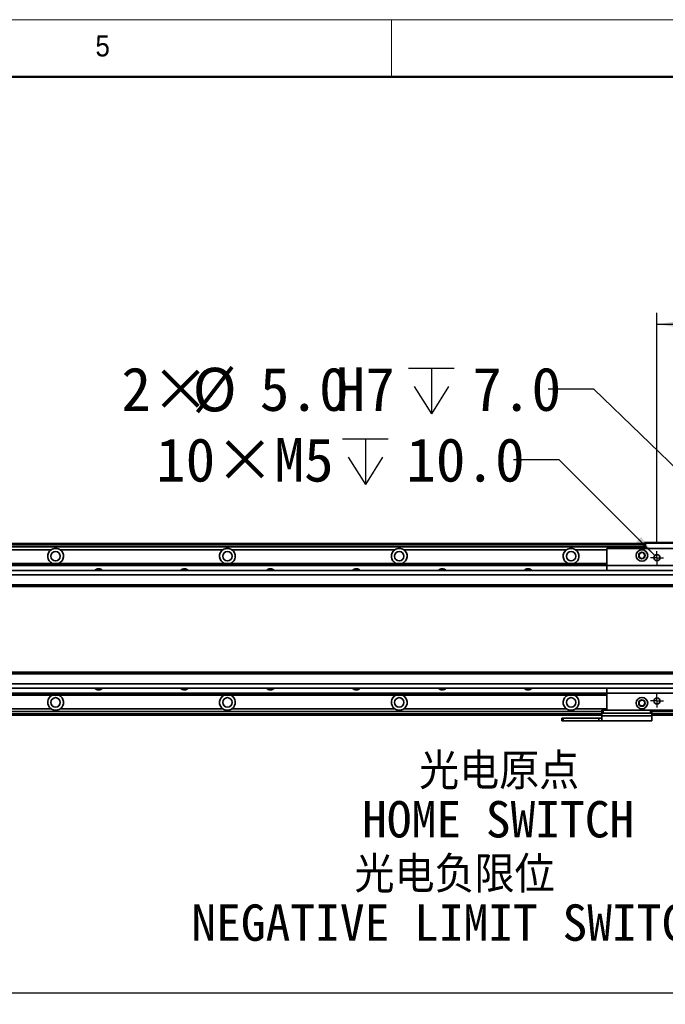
# Model space of a CAD drawing. Header units: millimetres. Extents: x 40 to 3320, y 40 to 2336.
# Tile 9 of 11: x 1820 to 2271, y 1649 to 2336. Entities that reach past the tile are written whole.
import ezdxf

# ---------------------------------------------------------------- set-up
doc = ezdxf.new("R2010")
doc.units = ezdxf.units.MM
doc.header["$LTSCALE"] = 8
doc.layers.add('黑色实线', color=7, linetype='Continuous')
doc.styles.add('SLDTEXTSTYLE1', font='Gothic.ttf', dxfattribs={"width": 0.913})
doc.styles.add('SLDTEXTSTYLE8', font='txt')
doc.styles.add('SLDTEXTSTYLE9', font='txt', dxfattribs={"bigfont": 'bigfont'})
doc.dimstyles.new('SLDDIMSTYLE0', dxfattribs={"dimtxt": 30.4, "dimasz": 16, "dimexe": 0, "dimexo": 0.0625, "dimgap": 7.6, "dimtad": 2, "dimdec": 1, "dimrnd": 1e-09, "dimzin": 4, "dimdsep": 46, "dimtxsty": 'SLDTEXTSTYLE8', "dimsah": 1, "dimcen": 0.09, "dimadec": 0, "dimazin": 1, "dimtfac": 1, "dimtdec": 1, "dimtmove": 0, "dimatfit": 0, "dimfxl": 0, "dimfrac": 2, "dimtolj": 1, "dimtzin": 12, "dimarcsym": 0})
doc.dimstyles.new('SLDDIMSTYLE3', dxfattribs={"dimtxt": 30.4, "dimasz": 16, "dimexe": 0, "dimexo": 0.0625, "dimgap": 7.6, "dimtad": 0, "dimtih": 1, "dimtoh": 1, "dimdec": 1, "dimrnd": 1e-09, "dimzin": 4, "dimdsep": 46, "dimtxsty": 'SLDTEXTSTYLE8', "dimsah": 1, "dimcen": 0, "dimadec": 0, "dimazin": 1, "dimtfac": 1, "dimtdec": 1, "dimtofl": 0, "dimtmove": 0, "dimatfit": 3, "dimfxl": 0, "dimfrac": 2, "dimtolj": 1, "dimtzin": 12, "dimarcsym": 0})
doc.dimstyles.new('SLDDIMSTYLE4', dxfattribs={"dimtxt": 30.4, "dimasz": 16, "dimexe": 0, "dimexo": 0.0625, "dimgap": 7.6, "dimtad": 0, "dimtih": 1, "dimtoh": 1, "dimdec": 1, "dimrnd": 1e-09, "dimzin": 12, "dimdsep": 46, "dimtxsty": 'SLDTEXTSTYLE8', "dimsah": 1, "dimcen": 0, "dimadec": 0, "dimazin": 3, "dimtfac": 1, "dimtdec": 1, "dimtofl": 0, "dimtmove": 0, "dimatfit": 3, "dimfxl": 0, "dimfrac": 2, "dimtolj": 1, "dimtzin": 12, "dimarcsym": 0})
doc.dimstyles.new('SLDDIMSTYLE5', dxfattribs={"dimtxt": 30.4, "dimasz": 16, "dimexe": 0, "dimexo": 0.0625, "dimgap": 7.6, "dimtad": 2, "dimdec": 1, "dimrnd": 1e-09, "dimzin": 4, "dimdsep": 46, "dimtxsty": 'SLDTEXTSTYLE8', "dimsah": 1, "dimcen": 0.09, "dimadec": 0, "dimazin": 1, "dimtfac": 1, "dimtdec": 1, "dimtofl": 0, "dimtmove": 0, "dimatfit": 3, "dimfxl": 0, "dimfrac": 2, "dimtolj": 1, "dimtzin": 12, "dimarcsym": 0})

# ---------------------------------------------------------------- blocks, each defined once
blk = doc.blocks.new('_D_8')
at = {"layer": '黑色实线'}
for p, q in [((2265.51, 1970.56), (2265.51, 2131.33)), ((2445.51, 1970.56), (2445.51, 2131.33)), ((2265.51, 2123.33), (2445.51, 2123.33))]:
    blk.add_line(p, q, dxfattribs=at)
for points in [[(2265.51, 2123.33), (2281.51, 2120.93), (2281.51, 2125.73)], [(2445.51, 2123.33), (2429.51, 2125.73), (2429.51, 2120.93)]]:
    blk.add_solid(points, dxfattribs=at)
at = {"layer": '黑色实线', "insert": (2309.47, 2163.22), "char_height": 30.4, "attachment_point": 1, "style": 'SLDTEXTSTYLE8'}
blk.add_mtext('180.0', dxfattribs=at)
blk = doc.blocks.new('SW_SYMBOL_HOLE_DEPTH')
at = {"layer": '黑色实线', "color": 0}
for p, q in [((0, 7000), (6400, 7000)), ((3200, 7000), (3200, 600)), ((800, 4440), (3200, 600)), ((5600, 4440), (3200, 600))]:
    blk.add_line(p, q, dxfattribs=at)
blk = doc.blocks.new('_D_10')
at = {"layer": '黑色实线'}
for p, q in [((2221.48, 2078.1), (2189.48, 2078.1)), ((2341.22, 1962.14), (2221.48, 2078.1))]:
    blk.add_line(p, q, dxfattribs=at)
blk.add_solid([(2341.22, 1962.14), (2331.39, 1975), (2328.05, 1971.55)], dxfattribs=at)
at = {"layer": '黑色实线', "xscale": 0.004985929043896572, "yscale": 0.004985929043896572, "zscale": 0.004985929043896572}
blk.add_blockref('SW_SYMBOL_HOLE_DEPTH', (2092.04, 2057.85), dxfattribs=at)
at = {"layer": '黑色实线', "char_height": 30.4, "attachment_point": 1, "style": 'SLDTEXTSTYLE8'}
for s, insert in [('2×', (1891.46, 2093.29)), ('%%c', (1941.2, 2092.99)), ('5.0', (1988.17, 2093.29)), ('H7', (2041.12, 2093.29)), ('7.0', (2136.53, 2093.29))]:
    blk.add_mtext(s, dxfattribs=dict(at, insert=insert))
blk = doc.blocks.new('_D_13')
at = {"layer": '黑色实线'}
for p, q in [((2197.3, 2028.62), (2165.3, 2028.62)), ((2264.03, 1961.89), (2197.3, 2028.62))]:
    blk.add_line(p, q, dxfattribs=at)
blk.add_solid([(2264.03, 1961.89), (2254.41, 1974.9), (2251.02, 1971.5)], dxfattribs=at)
at = {"layer": '黑色实线', "xscale": 0.004985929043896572, "yscale": 0.004985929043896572, "zscale": 0.004985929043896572}
blk.add_blockref('SW_SYMBOL_HOLE_DEPTH', (2045.9, 2008.49), dxfattribs=at)
at = {"layer": '黑色实线', "char_height": 30.4, "attachment_point": 1, "style": 'SLDTEXTSTYLE8'}
for s, insert in [('10×M5', (1915.64, 2043.93)), ('10.0', (2090.4, 2043.93))]:
    blk.add_mtext(s, dxfattribs=dict(at, insert=insert))
blk = doc.blocks.new('_D_20')
at = {"layer": '黑色实线'}
for p, q in [((375.51, 1773.82), (375.51, 1648.6)), ((2355.51, 1777.67), (2355.51, 1648.6)), ((375.51, 1656.6), (2355.51, 1656.6))]:
    blk.add_line(p, q, dxfattribs=at)
for points in [[(375.51, 1656.6), (391.51, 1654.2), (391.51, 1659)], [(2355.51, 1656.6), (2339.51, 1659), (2339.51, 1654.2)]]:
    blk.add_solid(points, dxfattribs=at)
at = {"layer": '黑色实线', "insert": (1314.33, 1696.49), "char_height": 30.4, "attachment_point": 1, "style": 'SLDTEXTSTYLE8'}
blk.add_mtext('1980.0', dxfattribs=at)
blk = doc.blocks.new('SW_NOTE_5')
at = {"layer": '黑色实线', "color": 0, "char_height": 25.4, "attachment_point": 2}
for s, insert, style in [('光电原点', (-118.35, 46.08), 'SLDTEXTSTYLE9'), ('HOME SWITCH', (-119.03, 12.49), 'SLDTEXTSTYLE8')]:
    blk.add_mtext(s, dxfattribs=dict(at, insert=insert, style=style))
blk = doc.blocks.new('SW_NOTE_6')
at = {"layer": '黑色实线', "color": 0, "char_height": 25.4, "attachment_point": 2}
for s, insert, style in [('光电负限位', (-193.06, 46.03), 'SLDTEXTSTYLE9'), ('NEGATIVE LIMIT SWITCH', (-195.42, 12.44), 'SLDTEXTSTYLE8')]:
    blk.add_mtext(s, dxfattribs=dict(at, insert=insert, style=style))
blk = doc.blocks.new('SW_CENTERMARKSYMBOL_0')
at = {"layer": '黑色实线', "color": 0}
for p, q in [((-2.54, 0), (-4.64, 0)), ((0, 0), (-2.54, 0)), ((0, 2.54), (0, 4.64)), ((0, 0), (0, 2.54)), ((0, 0), (0, -2.54)), ((0, 0), (2.54, 0)), ((2.54, 0), (4.64, 0)), ((0, -2.54), (0, -4.64))]:
    blk.add_line(p, q, dxfattribs=at)
blk = doc.blocks.new('SW_CENTERMARKSYMBOL_11')
at = {"layer": '黑色实线', "color": 0}
for p, q in [((-2.54, 0), (-4.64, 0)), ((0, 0), (-2.54, 0)), ((0, 2.54), (0, 4.64)), ((0, 0), (0, 2.54)), ((0, 0), (0, -2.54)), ((0, 0), (2.54, 0)), ((2.54, 0), (4.64, 0)), ((0, -2.54), (0, -4.64))]:
    blk.add_line(p, q, dxfattribs=at)

msp = doc.modelspace()

# ---------------------------------------------------------------- linework, layer by layer
at = {"color": 7, "linetype": 'Continuous', "lineweight": 18}
for p, q in [((3320, 2336), (40, 2336)), ((2080, 2296), (2080, 2336)), ((80, 2296), (3280, 2296))]:
    msp.add_line(p, q, dxfattribs=at)
at = {"color": 7, "linetype": 'Continuous', "lineweight": 50}
msp.add_line((3280, 2296), (80, 2296), dxfattribs=at)
at = {"color": 7, "linetype": 'Continuous', "lineweight": 35}
for p, q in [((2256.51, 1970.4), (474.51, 1970.4)), ((474.51, 1970.2), (2256.51, 1970.2)), ((474.51, 1970), (2256.51, 1970)), ((2256.51, 1969.9), (474.51, 1969.9)), ((2256.51, 1967.9), (474.51, 1967.9)), ((2480.51, 1966.9), (2230.51, 1966.9)), ((2230.51, 1966.9), (2230.51, 1954.9)), ((2256.51, 1970.6), (2256.81, 1970.9)), ((2257.51, 1970.6), (2256.51, 1970.6)), ((2256.51, 1966.9), (2256.51, 1970.6)), ((2256.81, 1970.9), (2257.64, 1970.9)), ((2257.51, 1970.6), (2257.64, 1970.9)), ((2257.51, 1970.6), (2257.51, 1966.9)), ((2279.51, 1970.6), (2257.51, 1970.6)), ((2257.64, 1970.9), (2279.39, 1970.9)), ((1842.34, 1965.9), (1728.68, 1965.9)), ((1962.34, 1965.9), (1848.68, 1965.9)), ((2082.34, 1965.9), (1968.68, 1965.9)), ((2202.34, 1965.9), (2088.68, 1965.9)), ((500.51, 1956.4), (2230.51, 1956.4)), ((500.51, 1956.1), (2230.51, 1956.1)), ((500.51, 1955.2), (2230.51, 1955.2)), ((500.51, 1954.91), (2230.51, 1954.91)), ((2480.51, 1954.9), (2230.51, 1954.9)), ((2230.51, 1954.9), (2230.51, 1951.4)), ((2501.01, 1951.4), (230.01, 1951.4)), ((2501.01, 1948.4), (230.01, 1948.4)), ((2501.01, 1941.4), (230.01, 1941.4)), ((230.01, 1940.4), (2501.01, 1940.4)), ((2501.01, 1880.4), (230.01, 1880.4)), ((2501.01, 1879.4), (230.01, 1879.4)), ((2501.01, 1872.4), (230.01, 1872.4)), ((2501.01, 1869.4), (230.01, 1869.4)), ((500.51, 1865.89), (2230.51, 1865.89)), ((500.51, 1865.6), (2230.51, 1865.6)), ((500.51, 1864.7), (2230.51, 1864.7)), ((500.51, 1864.41), (2230.51, 1864.41)), ((2230.51, 1869.4), (2230.51, 1865.9)), ((2480.51, 1865.9), (2230.51, 1865.9)), ((2230.51, 1865.9), (2230.51, 1853.9)), ((2227.01, 1852.91), (506.01, 1852.91)), ((2227.01, 1850.4), (506.01, 1850.4)), ((1842.34, 1854.91), (1728.68, 1854.91)), ((1962.34, 1854.91), (1848.68, 1854.91)), ((2082.34, 1854.91), (1968.68, 1854.91)), ((2202.34, 1854.91), (2088.68, 1854.91)), ((2227.01, 1851.9), (2227.01, 1853.9)), ((2227.01, 1853.9), (2228.01, 1853.9)), ((2228.01, 1851.9), (2227.01, 1851.9)), ((2227.01, 1850.07), (2227.01, 1851.9)), ((2227.01, 1850.07), (2262.01, 1850.07)), ((2227.01, 1846.4), (2227.01, 1850.07)), ((2228.01, 1853.9), (2228.01, 1851.9)), ((2228.01, 1853.9), (2230.51, 1853.9)), ((2228.01, 1851.9), (2261.01, 1851.9)), ((2480.51, 1853.9), (2230.51, 1853.9)), ((2261.01, 1851.9), (2261.01, 1853.9)), ((2262.01, 1851.9), (2261.01, 1851.9)), ((2262.01, 1853.9), (2262.01, 1851.9)), ((2345.51, 1852.91), (2262.01, 1852.91)), ((2262.01, 1851.9), (2262.01, 1850.07)), ((2345.51, 1850.4), (2262.01, 1850.4)), ((2262.01, 1850.07), (2262.01, 1846.4)), ((2199.01, 1846.4), (2199.01, 1848.4)), ((2199.01, 1848.4), (2200.01, 1848.4)), ((2200.01, 1846.4), (2199.01, 1846.4)), ((2200.01, 1848.4), (2200.01, 1846.4)), ((2200.01, 1848.4), (2225.01, 1848.4)), ((2200.01, 1846.4), (2225.01, 1846.4)), ((2225.01, 1846.4), (2225.01, 1848.4)), ((2225.01, 1848.4), (2227.01, 1848.4)), ((2227.01, 1846.4), (2225.01, 1846.4)), ((2262.01, 1846.4), (2227.01, 1846.4))]:
    msp.add_line(p, q, dxfattribs=at)
at = {"color": 8, "linetype": 'Continuous', "lineweight": 35}
for p, q in [((2256.51, 1969.4), (474.51, 1969.4)), ((2230.51, 1965.9), (2208.68, 1965.9)), ((2227.01, 1851.4), (506.01, 1851.4)), ((2230.51, 1854.91), (2208.68, 1854.91)), ((2345.51, 1851.4), (2262.01, 1851.4))]:
    msp.add_line(p, q, dxfattribs=at)
at = {"color": 7, "linetype": 'Continuous', "lineweight": 35}
for centre, radius in [((1845.51, 1961.4), 3.3), ((1965.51, 1961.4), 3.3), ((2085.51, 1961.4), 3.3), ((2205.51, 1961.4), 3.3), ((2255.01, 1961.91), 4), ((2255.01, 1961.91), 2.25), ((2255.01, 1961.91), 2), ((2265.51, 1960.4), 2.1), ((2255.01, 1858.9), 4), ((1845.51, 1859.4), 3.3), ((1965.51, 1859.4), 3.3), ((2085.51, 1859.4), 3.3), ((2205.51, 1859.4), 3.3), ((2255.01, 1858.9), 2.25), ((2255.01, 1858.9), 2), ((2265.51, 1860.4), 2.1)]:
    msp.add_circle(centre, radius, dxfattribs=at)
for centre, radius, start, end in [((1845.51, 1961.4), 5.5, 125.18979, 245.50882), ((1845.51, 1961.4), 5.5, 294.49118, 54.81021), ((1965.51, 1961.4), 5.5, 125.18979, 245.50882), ((1965.51, 1961.4), 5.5, 294.49118, 54.81021), ((2085.51, 1961.4), 5.5, 125.18979, 245.50882), ((2085.51, 1961.4), 5.5, 294.49118, 54.81021), ((2205.51, 1961.4), 5.5, 125.18979, 245.50882), ((2205.51, 1961.4), 5.5, 294.49118, 54.81021), ((1875.51, 1948.9), 3.75, 41.91572, 138.08428), ((1935.51, 1948.9), 3.75, 41.91572, 138.08428), ((1995.51, 1948.9), 3.75, 41.91572, 138.08428), ((2055.51, 1948.9), 3.75, 41.91572, 138.08428), ((2115.51, 1948.9), 3.75, 41.91572, 138.08428), ((2175.51, 1948.9), 3.75, 41.91572, 138.08428), ((1845.51, 1859.4), 5.5, 114.49118, 234.81021), ((1845.51, 1859.4), 5.5, 305.18979, 65.50882), ((1875.51, 1871.91), 3.75, 221.91572, 318.08428), ((1935.51, 1871.91), 3.75, 221.91572, 318.08428), ((1965.51, 1859.4), 5.5, 114.49118, 234.81021), ((1965.51, 1859.4), 5.5, 305.18979, 65.50882), ((1995.51, 1871.91), 3.75, 221.91572, 318.08428), ((2055.51, 1871.91), 3.75, 221.91572, 318.08428), ((2085.51, 1859.4), 5.5, 114.49118, 234.81021), ((2085.51, 1859.4), 5.5, 305.18979, 65.50882), ((2115.51, 1871.91), 3.75, 221.91572, 318.08428), ((2175.51, 1871.91), 3.75, 221.91572, 318.08428), ((2205.51, 1859.4), 5.5, 114.49118, 234.81021), ((2205.51, 1859.4), 5.5, 305.18979, 65.50882)]:
    msp.add_arc(centre, radius, start, end, dxfattribs=at)
for points, knots in [([(1848.68, 1965.9), (1848.22, 1966.17), (1847.27, 1966.72), (1845.59, 1966.98), (1843.85, 1966.77), (1842.84, 1966.18), (1842.34, 1965.9)], [0, 0, 0, 0, 0.235694, 0.486464, 0.744851, 1, 1, 1, 1]), ([(1968.68, 1965.9), (1968.22, 1966.17), (1967.27, 1966.72), (1965.59, 1966.98), (1963.85, 1966.77), (1962.84, 1966.18), (1962.34, 1965.9)], [0, 0, 0, 0, 0.2356978, 0.486489, 0.7448626, 1, 1, 1, 1]), ([(2088.68, 1965.9), (2088.22, 1966.17), (2087.27, 1966.72), (2085.59, 1966.98), (2083.85, 1966.77), (2082.84, 1966.18), (2082.34, 1965.9)], [0, 0, 0, 0, 0.235666, 0.486457, 0.744831, 1, 1, 1, 1]), ([(2208.68, 1965.9), (2208.22, 1966.17), (2207.27, 1966.72), (2205.59, 1966.98), (2203.85, 1966.77), (2202.84, 1966.18), (2202.34, 1965.9)], [0, 0, 0, 0, 0.2356978, 0.486489, 0.7448626, 1, 1, 1, 1]), ([(1842.34, 1854.91), (1842.8, 1854.64), (1843.75, 1854.08), (1845.44, 1853.82), (1847.18, 1854.04), (1848.18, 1854.62), (1848.68, 1854.91)], [0, 0, 0, 0, 0.235694, 0.486464, 0.744851, 1, 1, 1, 1]), ([(1962.34, 1854.91), (1962.8, 1854.64), (1963.75, 1854.08), (1965.44, 1853.82), (1967.18, 1854.04), (1968.18, 1854.62), (1968.68, 1854.91)], [0, 0, 0, 0, 0.235699, 0.486456, 0.74483, 1, 1, 1, 1]), ([(2082.34, 1854.91), (2082.8, 1854.64), (2083.75, 1854.08), (2085.44, 1853.82), (2087.18, 1854.04), (2088.18, 1854.62), (2088.68, 1854.91)], [0, 0, 0, 0, 0.2356978, 0.486489, 0.7448626, 1, 1, 1, 1]), ([(2202.34, 1854.91), (2202.8, 1854.64), (2203.75, 1854.08), (2205.44, 1853.82), (2207.18, 1854.04), (2208.18, 1854.62), (2208.68, 1854.91)], [0, 0, 0, 0, 0.235666, 0.486457, 0.744831, 1, 1, 1, 1])]:
    msp.add_open_spline(points, degree=3, knots=knots, dxfattribs=at)

# ---------------------------------------------------------------- block references
at = {"layer": '黑色实线'}
for name, p in [('SW_CENTERMARKSYMBOL_0', (2265.51, 1960.4)), ('SW_CENTERMARKSYMBOL_11', (2265.51, 1860.4))]:
    msp.add_blockref(name, p, dxfattribs=at)
at = {"layer": '黑色实线', "color": 7}
for name, p in [('SW_NOTE_5', (2273.65, 1778)), ('SW_NOTE_6', (2317.2, 1705.91))]:
    msp.add_blockref(name, p, dxfattribs=at)

# ---------------------------------------------------------------- texts
at = {"color": 7, "linetype": 'Continuous', "lineweight": 0, "insert": (1873.33, 2325.17), "char_height": 14.82, "attachment_point": 1, "style": 'SLDTEXTSTYLE1'}
msp.add_mtext('5', dxfattribs=at)

# ---------------------------------------------------------------- dimensions: what is measured, and where the dimension line sits
at = {"layer": '黑色实线'}
for base, p1, p2, dimstyle, picture, middle in [((2445.51, 2123.33), (2265.51, 1960.4), (2445.51, 1960.4), 'SLDDIMSTYLE0', '_D_8', (2357.9, 2123.33)), ((2355.51, 1656.6), (375.51, 1783.98), (2355.51, 1787.83), 'SLDDIMSTYLE5', '_D_20', (1373.73, 1656.6))]:
    dim = msp.add_linear_dim(base=base, p1=p1, p2=p2, dimstyle=dimstyle, dxfattribs=at)
    dim.commit()
    dim.dimension.update_dxf_attribs({"geometry": picture, "text_midpoint": middle, "dimtype": 160})
dim = msp.add_diameter_dim_2p(p1=(2344.81, 1958.66), p2=(2341.22, 1962.14), text='2×<>H7{\\fGDT;x}7.0', dimstyle='SLDDIMSTYLE3', dxfattribs=at)
dim.commit()
dim.dimension.update_dxf_attribs({"geometry": '_D_10', "text_midpoint": (2040.47, 2078.1), "dimtype": 163})
dim = msp.add_diameter_dim_2p(p1=(2267, 1958.92), p2=(2264.03, 1961.89), text='10×M5{\\fGDT;x}10.0', dimstyle='SLDDIMSTYLE4', override={"dimpost": '<>'}, dxfattribs=at)
dim.commit()
dim.dimension.update_dxf_attribs({"geometry": '_D_13', "text_midpoint": (2040.47, 2028.62), "dimtype": 163})

doc.saveas('drawing.dxf')
